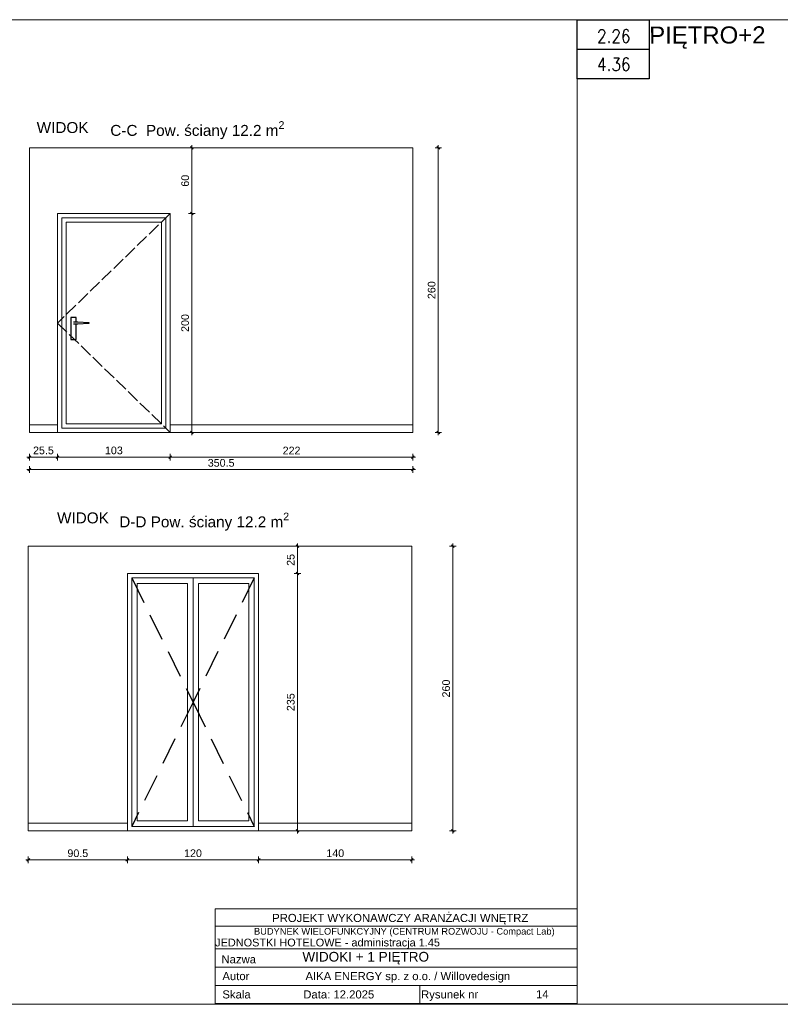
# Model space of a CAD drawing. Header units: millimetres. Extents: x 69081 to 158617, y -37521 to -9534.
# Tile 33 of 256: x 83665 to 84360, y -16424 to -15525. Entities that reach past the tile are written whole.
import ezdxf
from ezdxf.enums import TextEntityAlignment as Align

# ---------------------------------------------------------------- set-up
doc = ezdxf.new("R2010")
doc.units = ezdxf.units.MM
doc.linetypes.add('ACAD_ISO02W100', pattern=[15, 12, -3])
doc.linetypes.add('HIDDEN', pattern=[0.375, 0.25, -0.125])
for name, color, linetype in [('A-DRZ', 7, 'Continuous'), ('A-UKRYTE', 8, 'HIDDEN'), ('ADMINISTRACJA RYSUNKI', 7, 'Continuous'), ('F-BIL', 1, 'Continuous'), ('F-BIL-OP', 3, 'Continuous'), ('F-BIL-TA', 1, 'Continuous')]:
    doc.layers.add(name, color=color, linetype=linetype)
for name, color, linetype, lineweight in [('A_02_VIEW_1', 5, 'Continuous', 9), ('Aika MEBLE wypełnienie', 8, 'Continuous', 0), ('AIKA NUMERACJA ŚCIAN', 30, 'Continuous', 5), ('Aika OPISY', 7, 'Continuous', 20), ('AIKA tabelka ogólna 25', 7, 'Continuous', 20), ('Aika WYMIAROWANIE 25', 7, 'Continuous', 20), ('NUMERACJA MIESZKAŃ', 12, 'Continuous', 0)]:
    doc.layers.add(name, color=color, linetype=linetype, lineweight=lineweight)
doc.layers.add('Aika MEBLE WIDOKOWA', color=4, linetype='Continuous', lineweight=20, transparency=0.3)
doc.styles.add('AM_arial', font='arial.ttf')
doc.styles.add('Annotative', font='arial.ttf')
doc.styles.add('SIMPLEX', font='simplex', dxfattribs={"width": 0.85})
doc.styles.get("Standard").update_dxf_attribs({"font": 'arial.ttf'})
doc.dimstyles.new('Dwudziestka', dxfattribs={"dimtxt": 7, "dimasz": 0.6, "dimexe": 5, "dimexo": 0, "dimgap": 2.5, "dimtad": 1, "dimdec": 3, "dimrnd": 0.5, "dimdsep": 46, "dimtxsty": 'AM_arial', "dimblk": 'znacznik', "dimcen": 0.09, "dimdle": 5, "dimse1": 1, "dimse2": 1, "dimclre": 256, "dimadec": 0, "dimazin": 0, "dimtfac": 0.4, "dimtdec": 3, "dimtix": 1, "dimtofl": 0, "dimtmove": 2, "dimatfit": 3, "dimldrblk": 'NONE', "dimfxl": 1, "dimtfillclr": 256, "dimtolj": 1, "dimlwd": 18, "dimlwe": 15, "dimarcsym": 0})

# ---------------------------------------------------------------- blocks, each defined once
blk = doc.blocks.new('DYBY-BL5')
at = {"layer": 'F-BIL-TA', "color": 1}
blk.add_line((0, 45), (110, 45), dxfattribs=at)
blk.add_lwpolyline([(0, 0), (0, 90), (110, 90), (110, 0)], close=True, dxfattribs=at)
at = {"layer": 'F-BIL-OP', "style": 'SIMPLEX', "width": 0.85}
blk.add_attdef('NR', text='', height=20, dxfattribs=at).set_placement((56, 55), align=Align.CENTER)
at = {"layer": 'F-BIL-OP', "color": 2, "style": 'SIMPLEX', "width": 0.85, "flags": 1}
for tag, p in [('NAZWA', (119, 55)), ('POSADZKA', (119, 12)), ('GRUPA', (119, -27)), ('RODZAJ', (119, -72))]:
    blk.add_attdef(tag, p, '', height=19, dxfattribs=at)
at = {"layer": 'F-BIL-OP', "color": 2, "style": 'SIMPLEX', "width": 0.85}
blk.add_attdef('POW.', text='', height=20, dxfattribs=at).set_placement((56, 12), align=Align.CENTER)
at = {"layer": 'F-BIL-OP', "color": 2, "style": 'SIMPLEX', "width": 0.85, "flags": 1}
blk.add_attdef('POWH.', text='', height=20, dxfattribs=at).set_placement((56, -27), align=Align.CENTER)
blk = doc.blocks.new('OKNO')
at = {"layer": 'A-UKRYTE', "ltscale": 100}
for points in [[(-56, 231), (0, 117.5), (-56, 4)], [(56, 231), (0, 117.5), (56, 4)]]:
    blk.add_lwpolyline(points, dxfattribs=at)
at = {"layer": 'A_02_VIEW_1'}
for points in [[(-60, 235), (60, 235), (60, 0), (-60, 0)], [(-56, 231), (0, 231), (0, 4), (-56, 4)], [(0, 4), (56, 4), (56, 231), (0, 231)]]:
    blk.add_lwpolyline(points, close=True, dxfattribs=at)
at = {"layer": 'A_02_VIEW_1', "color": 4}
for points in [[(-51, 226), (-5, 226), (-5, 9), (-51, 9)], [(5, 9), (51, 9), (51, 226), (5, 226)]]:
    blk.add_lwpolyline(points, close=True, dxfattribs=at)
blk = doc.blocks.new('znacznik')
at = {"color": 0}
for points in [[(-4, 0), (4, 0)], [(0, -5), (0, 5)]]:
    blk.add_lwpolyline(points, dxfattribs=at)
at = {"color": 1}
blk.add_lwpolyline([(-2.1, -2.1), (2.1, 2.1)], dxfattribs=at)
blk = doc.blocks.new('*D2844')
at = {"layer": 'Aika WYMIAROWANIE 25', "color": 0, "transparency": 16777216}
blk.add_line((84060.46, -16006.5), (84060.46, -16265.3), dxfattribs=at)
at = {"layer": 'Defpoints', "color": 0, "transparency": 16777216}
for p in [(84023.06, -16005.9), (84023.06, -16265.9), (84060.46, -16265.9)]:
    blk.add_point(p, dxfattribs=at)
at = {"layer": 'Aika WYMIAROWANIE 25', "color": 0, "linetype": 'ByBlock', "transparency": 16777216, "xscale": 0.6, "yscale": 0.6, "zscale": 0.6}
for p, rotation in [((84060.46, -16005.9), 90), ((84060.46, -16265.9), 270)]:
    blk.add_blockref('znacznik', p, dxfattribs=dict(at, rotation=rotation))
at = {"layer": 'Aika WYMIAROWANIE 25', "color": 0, "transparency": 16777216, "insert": (84054.38, -16135.9), "char_height": 7, "attachment_point": 5, "rotation": 90, "style": 'AM_arial'}
blk.add_mtext('\\A1;260', dxfattribs=at)
blk = doc.blocks.new('_None')
blk = doc.blocks.new('*D2845')
at = {"layer": 'Aika WYMIAROWANIE 25', "color": 0, "transparency": 16777216}
blk.add_line((84022.46, -16292.53), (83883.66, -16292.53), dxfattribs=at)
at = {"layer": 'Defpoints', "color": 0, "transparency": 16777216}
for p in [(83883.06, -16265.9), (84023.06, -16265.9), (83883.06, -16292.53)]:
    blk.add_point(p, dxfattribs=at)
at = {"layer": 'Aika WYMIAROWANIE 25', "color": 0, "linetype": 'ByBlock', "transparency": 16777216, "xscale": 0.6, "yscale": 0.6, "zscale": 0.6, "rotation": 180}
blk.add_blockref('znacznik', (83883.06, -16292.53), dxfattribs=at)
at = {"layer": 'Aika WYMIAROWANIE 25', "color": 0, "linetype": 'ByBlock', "transparency": 16777216, "xscale": 0.6, "yscale": 0.6, "zscale": 0.6}
blk.add_blockref('znacznik', (84023.06, -16292.53), dxfattribs=at)
at = {"layer": 'Aika WYMIAROWANIE 25', "color": 0, "transparency": 16777216, "insert": (83953.06, -16286.45), "char_height": 7, "attachment_point": 5, "style": 'AM_arial'}
blk.add_mtext('\\A1;140', dxfattribs=at)
blk = doc.blocks.new('*D2846')
at = {"layer": 'Aika WYMIAROWANIE 25', "color": 0, "transparency": 16777216}
blk.add_line((83882.46, -16292.53), (83763.66, -16292.53), dxfattribs=at)
at = {"layer": 'Defpoints', "color": 0, "transparency": 16777216}
for p in [(83763.06, -16265.9), (83883.06, -16265.9), (83763.06, -16292.53)]:
    blk.add_point(p, dxfattribs=at)
at = {"layer": 'Aika WYMIAROWANIE 25', "color": 0, "linetype": 'ByBlock', "transparency": 16777216, "xscale": 0.6, "yscale": 0.6, "zscale": 0.6, "rotation": 180}
blk.add_blockref('znacznik', (83763.06, -16292.53), dxfattribs=at)
at = {"layer": 'Aika WYMIAROWANIE 25', "color": 0, "linetype": 'ByBlock', "transparency": 16777216, "xscale": 0.6, "yscale": 0.6, "zscale": 0.6}
blk.add_blockref('znacznik', (83883.06, -16292.53), dxfattribs=at)
at = {"layer": 'Aika WYMIAROWANIE 25', "color": 0, "transparency": 16777216, "insert": (83823.06, -16286.45), "char_height": 7, "attachment_point": 5, "style": 'AM_arial'}
blk.add_mtext('\\A1;120', dxfattribs=at)
blk = doc.blocks.new('*D2847')
at = {"layer": 'Aika WYMIAROWANIE 25', "color": 0, "transparency": 16777216}
blk.add_line((83762.46, -16292.53), (83673.16, -16292.53), dxfattribs=at)
at = {"layer": 'Defpoints', "color": 0, "transparency": 16777216}
for p in [(83672.56, -16265.9), (83763.06, -16265.9), (83672.56, -16292.53)]:
    blk.add_point(p, dxfattribs=at)
at = {"layer": 'Aika WYMIAROWANIE 25', "color": 0, "linetype": 'ByBlock', "transparency": 16777216, "xscale": 0.6, "yscale": 0.6, "zscale": 0.6, "rotation": 180}
blk.add_blockref('znacznik', (83672.56, -16292.53), dxfattribs=at)
at = {"layer": 'Aika WYMIAROWANIE 25', "color": 0, "linetype": 'ByBlock', "transparency": 16777216, "xscale": 0.6, "yscale": 0.6, "zscale": 0.6}
blk.add_blockref('znacznik', (83763.06, -16292.53), dxfattribs=at)
at = {"layer": 'Aika WYMIAROWANIE 25', "color": 0, "transparency": 16777216, "insert": (83717.81, -16286.45), "char_height": 7, "attachment_point": 5, "style": 'AM_arial'}
blk.add_mtext('\\A1;90.5', dxfattribs=at)
blk = doc.blocks.new('*D2848')
at = {"layer": 'Aika WYMIAROWANIE 25', "color": 0, "transparency": 16777216}
blk.add_line((84047.24, -15642.51), (84047.24, -15901.31), dxfattribs=at)
at = {"layer": 'Defpoints', "color": 0, "transparency": 16777216}
for p in [(84024.03, -15641.91), (84024.03, -15901.91), (84047.24, -15901.91)]:
    blk.add_point(p, dxfattribs=at)
at = {"layer": 'Aika WYMIAROWANIE 25', "color": 0, "linetype": 'ByBlock', "transparency": 16777216, "xscale": 0.6, "yscale": 0.6, "zscale": 0.6}
for p, rotation in [((84047.24, -15641.91), 90), ((84047.24, -15901.91), 270)]:
    blk.add_blockref('znacznik', p, dxfattribs=dict(at, rotation=rotation))
at = {"layer": 'Aika WYMIAROWANIE 25', "color": 0, "transparency": 16777216, "insert": (84041.16, -15771.91), "char_height": 7, "attachment_point": 5, "rotation": 90, "style": 'AM_arial'}
blk.add_mtext('\\A1;260', dxfattribs=at)
blk = doc.blocks.new('*D2849')
at = {"layer": 'Aika WYMIAROWANIE 25', "color": 0, "transparency": 16777216}
blk.add_line((83674.13, -15935.83), (84023.43, -15935.83), dxfattribs=at)
at = {"layer": 'Defpoints', "color": 0, "transparency": 16777216}
for p in [(83673.53, -15901.91), (84024.03, -15901.91), (84024.03, -15935.83)]:
    blk.add_point(p, dxfattribs=at)
at = {"layer": 'Aika WYMIAROWANIE 25', "color": 0, "linetype": 'ByBlock', "transparency": 16777216, "xscale": 0.6, "yscale": 0.6, "zscale": 0.6, "rotation": 180}
blk.add_blockref('znacznik', (83673.53, -15935.83), dxfattribs=at)
at = {"layer": 'Aika WYMIAROWANIE 25', "color": 0, "linetype": 'ByBlock', "transparency": 16777216, "xscale": 0.6, "yscale": 0.6, "zscale": 0.6}
blk.add_blockref('znacznik', (84024.03, -15935.83), dxfattribs=at)
at = {"layer": 'Aika WYMIAROWANIE 25', "color": 0, "transparency": 16777216, "insert": (83848.78, -15929.75), "char_height": 7, "attachment_point": 5, "style": 'AM_arial'}
blk.add_mtext('\\A1;350.5', dxfattribs=at)
blk = doc.blocks.new('*D2850')
at = {"layer": 'Aika WYMIAROWANIE 25', "color": 0, "transparency": 16777216}
blk.add_line((83674.13, -15924.45), (83698.63, -15924.45), dxfattribs=at)
at = {"layer": 'Defpoints', "color": 0, "transparency": 16777216}
for p in [(83673.53, -15901.91), (83699.23, -15901.91), (83699.23, -15924.45)]:
    blk.add_point(p, dxfattribs=at)
at = {"layer": 'Aika WYMIAROWANIE 25', "color": 0, "linetype": 'ByBlock', "transparency": 16777216, "xscale": 0.6, "yscale": 0.6, "zscale": 0.6, "rotation": 180}
blk.add_blockref('znacznik', (83673.53, -15924.45), dxfattribs=at)
at = {"layer": 'Aika WYMIAROWANIE 25', "color": 0, "linetype": 'ByBlock', "transparency": 16777216, "xscale": 0.6, "yscale": 0.6, "zscale": 0.6}
blk.add_blockref('znacznik', (83699.23, -15924.45), dxfattribs=at)
at = {"layer": 'Aika WYMIAROWANIE 25', "color": 0, "transparency": 16777216, "insert": (83686.38, -15918.38), "char_height": 7, "attachment_point": 5, "style": 'AM_arial'}
blk.add_mtext('\\A1;25.5', dxfattribs=at)
blk = doc.blocks.new('*D2851')
at = {"layer": 'Aika WYMIAROWANIE 25', "color": 0, "transparency": 16777216}
blk.add_line((83699.83, -15924.45), (83801.63, -15924.45), dxfattribs=at)
at = {"layer": 'Defpoints', "color": 0, "transparency": 16777216}
for p in [(83699.23, -15901.91), (83802.23, -15901.91), (83802.23, -15924.45)]:
    blk.add_point(p, dxfattribs=at)
at = {"layer": 'Aika WYMIAROWANIE 25', "color": 0, "linetype": 'ByBlock', "transparency": 16777216, "xscale": 0.6, "yscale": 0.6, "zscale": 0.6, "rotation": 180}
blk.add_blockref('znacznik', (83699.23, -15924.45), dxfattribs=at)
at = {"layer": 'Aika WYMIAROWANIE 25', "color": 0, "linetype": 'ByBlock', "transparency": 16777216, "xscale": 0.6, "yscale": 0.6, "zscale": 0.6}
blk.add_blockref('znacznik', (83802.23, -15924.45), dxfattribs=at)
at = {"layer": 'Aika WYMIAROWANIE 25', "color": 0, "transparency": 16777216, "insert": (83750.73, -15918.37), "char_height": 7, "attachment_point": 5, "style": 'AM_arial'}
blk.add_mtext('\\A1;103', dxfattribs=at)
blk = doc.blocks.new('*D2852')
at = {"layer": 'Aika WYMIAROWANIE 25', "color": 0, "transparency": 16777216}
blk.add_line((83802.83, -15924.45), (84023.43, -15924.45), dxfattribs=at)
at = {"layer": 'Defpoints', "color": 0, "transparency": 16777216}
for p in [(83802.23, -15901.91), (84024.03, -15901.91), (84024.03, -15924.45)]:
    blk.add_point(p, dxfattribs=at)
at = {"layer": 'Aika WYMIAROWANIE 25', "color": 0, "linetype": 'ByBlock', "transparency": 16777216, "xscale": 0.6, "yscale": 0.6, "zscale": 0.6, "rotation": 180}
blk.add_blockref('znacznik', (83802.23, -15924.45), dxfattribs=at)
at = {"layer": 'Aika WYMIAROWANIE 25', "color": 0, "linetype": 'ByBlock', "transparency": 16777216, "xscale": 0.6, "yscale": 0.6, "zscale": 0.6}
blk.add_blockref('znacznik', (84024.03, -15924.45), dxfattribs=at)
at = {"layer": 'Aika WYMIAROWANIE 25', "color": 0, "transparency": 16777216, "insert": (83913.13, -15918.44), "char_height": 7, "attachment_point": 5, "style": 'AM_arial'}
blk.add_mtext('\\A1;222', dxfattribs=at)
blk = doc.blocks.new('*D2853')
at = {"layer": 'Aika WYMIAROWANIE 25', "color": 0, "transparency": 16777216}
blk.add_line((83918.48, -16030.3), (83918.48, -16006.5), dxfattribs=at)
at = {"layer": 'Defpoints', "color": 0, "transparency": 16777216}
for p in [(83883.06, -16005.9), (83918.48, -16005.9), (83883.06, -16030.9)]:
    blk.add_point(p, dxfattribs=at)
at = {"layer": 'Aika WYMIAROWANIE 25', "color": 0, "linetype": 'ByBlock', "transparency": 16777216, "xscale": 0.6, "yscale": 0.6, "zscale": 0.6}
for p, rotation in [((83918.48, -16005.9), 90), ((83918.48, -16030.9), 270)]:
    blk.add_blockref('znacznik', p, dxfattribs=dict(at, rotation=rotation))
at = {"layer": 'Aika WYMIAROWANIE 25', "color": 0, "transparency": 16777216, "insert": (83912.4, -16018.4), "char_height": 7, "attachment_point": 5, "rotation": 90, "style": 'AM_arial'}
blk.add_mtext('\\A1;25', dxfattribs=at)
blk = doc.blocks.new('*D2854')
at = {"layer": 'Aika WYMIAROWANIE 25', "color": 0, "transparency": 16777216}
blk.add_line((83918.48, -16031.5), (83918.48, -16265.3), dxfattribs=at)
at = {"layer": 'Defpoints', "color": 0, "transparency": 16777216}
for p in [(83883.06, -16030.9), (83883.06, -16265.9), (83918.48, -16265.9)]:
    blk.add_point(p, dxfattribs=at)
at = {"layer": 'Aika WYMIAROWANIE 25', "color": 0, "linetype": 'ByBlock', "transparency": 16777216, "xscale": 0.6, "yscale": 0.6, "zscale": 0.6}
for p, rotation in [((83918.48, -16030.9), 90), ((83918.48, -16265.9), 270)]:
    blk.add_blockref('znacznik', p, dxfattribs=dict(at, rotation=rotation))
at = {"layer": 'Aika WYMIAROWANIE 25', "color": 0, "transparency": 16777216, "insert": (83912.4, -16148.4), "char_height": 7, "attachment_point": 5, "rotation": 90, "style": 'AM_arial'}
blk.add_mtext('\\A1;235', dxfattribs=at)
blk = doc.blocks.new('*D2855')
at = {"layer": 'Aika WYMIAROWANIE 25', "color": 0, "transparency": 16777216}
blk.add_line((83821.99, -15702.51), (83821.99, -15901.31), dxfattribs=at)
at = {"layer": 'Defpoints', "color": 0, "transparency": 16777216}
for p in [(83802.23, -15701.91), (83802.23, -15901.91), (83821.99, -15901.91)]:
    blk.add_point(p, dxfattribs=at)
at = {"layer": 'Aika WYMIAROWANIE 25', "color": 0, "linetype": 'ByBlock', "transparency": 16777216, "xscale": 0.6, "yscale": 0.6, "zscale": 0.6}
for p, rotation in [((83821.99, -15701.91), 90), ((83821.99, -15901.91), 270)]:
    blk.add_blockref('znacznik', p, dxfattribs=dict(at, rotation=rotation))
at = {"layer": 'Aika WYMIAROWANIE 25', "color": 0, "transparency": 16777216, "insert": (83815.91, -15801.91), "char_height": 7, "attachment_point": 5, "rotation": 90, "style": 'AM_arial'}
blk.add_mtext('\\A1;200', dxfattribs=at)
blk = doc.blocks.new('*D2856')
at = {"layer": 'Aika WYMIAROWANIE 25', "color": 0, "transparency": 16777216}
blk.add_line((83821.99, -15701.31), (83821.99, -15642.51), dxfattribs=at)
at = {"layer": 'Defpoints', "color": 0, "transparency": 16777216}
for p in [(83802.23, -15641.91), (83821.99, -15641.91), (83802.23, -15701.91)]:
    blk.add_point(p, dxfattribs=at)
at = {"layer": 'Aika WYMIAROWANIE 25', "color": 0, "linetype": 'ByBlock', "transparency": 16777216, "xscale": 0.6, "yscale": 0.6, "zscale": 0.6}
for p, rotation in [((83821.99, -15641.91), 90), ((83821.99, -15701.91), 270)]:
    blk.add_blockref('znacznik', p, dxfattribs=dict(at, rotation=rotation))
at = {"layer": 'Aika WYMIAROWANIE 25', "color": 0, "transparency": 16777216, "insert": (83815.91, -15671.91), "char_height": 7, "attachment_point": 5, "rotation": 90, "style": 'AM_arial'}
blk.add_mtext('\\A1;60', dxfattribs=at)
blk = doc.blocks.new('Aika tabelka 25')
at = {"layer": 'AIKA tabelka ogólna 25', "transparency": 33554610}
for p, q in [((-330.67, 86.57), (0, 86.57)), ((-330.67, 86.57), (-330.67, 0)), ((0, 86.57), (0, 0)), ((-330.67, 50.22), (0, 50.22)), ((-330.67, 50.22), (0, 50.22)), ((-330.67, 33.48), (0, 33.48)), ((-330.67, 33.48), (0, 33.48)), ((-330.67, 16.74), (0, 16.74)), ((-330.67, 16.74), (0, 16.74)), ((-143.56, 16.74), (-143.56, 0)), ((-330.67, 0.11), (0, 0.11)), ((-330.67, 0.11), (0, 0.11))]:
    blk.add_line(p, q, dxfattribs=at)
at = {"layer": 'AIKA tabelka ogólna 25', "linetype": 'ByBlock', "transparency": 33554610}
blk.add_line((-330.49, 70.91), (0.18, 70.91), dxfattribs=at)
for s, height, p in [('PROJEKT WYKONAWCZY ARANŻACJI WNĘTRZ', 7.392, (-161.54, 82.03)), ('BUDYNEK WIELOFUNKCYJNY (CENTRUM ROZWOJU - Compact Lab) ', 6.0609, (-156.64, 69.17))]:
    blk.add_text(s, height=height, dxfattribs=at).set_placement(p, align=Align.TOP_CENTER)
for s, p in [('Nazwa ', (-324.9, 36.85)), ('Autor', (-324.03, 21.52)), ('AIKA ENERGY sp. z o.o. / Willovedesign', (-248.11, 21.52)), ('Skala ', (-324.03, 4.78)), (' Data: 12.2025', (-253.02, 4.78)), (' Rysunek nr ', (-145.39, 4.78))]:
    blk.add_text(s, height=7.392, dxfattribs=at).set_placement(p)

msp = doc.modelspace()

# ---------------------------------------------------------------- linework, layer by layer
at = {"layer": 'A-DRZ', "color": 251, "true_color": 0x636466}
for points in [[(83716.2687, -15800.912), (83716.2687, -15796.912), (83711.2687, -15796.912), (83711.2687, -15816.912), (83716.2687, -15816.912), (83716.2687, -15802.912)], [(83713.7687, -15800.912), (83717.7687, -15800.912), (83727.7687, -15801.312), (83727.7687, -15802.512), (83717.7687, -15802.912), (83713.7687, -15802.912)]]:
    msp.add_lwpolyline(points, dxfattribs=at)
at = {"layer": 'ADMINISTRACJA RYSUNKI', "color": 7, "lineweight": 5}
for points in [[(82907.3152, -16337.885), (82907.3152, -16424.4542), (84173.9774, -16424.4542), (84173.9774, -15524.8792), (82907.3152, -15524.8792)], [(83673.5344, -15901.912), (84024.0344, -15901.912), (84024.0344, -15641.912), (83673.5344, -15641.912), (83673.5344, -15901.912)], [(83672.5645, -16265.8952), (84023.0645, -16265.8952), (84023.0645, -16005.8952), (83672.5645, -16005.8952), (83672.5645, -16265.8952)]]:
    msp.add_lwpolyline(points, dxfattribs=at)
at = {"layer": 'ADMINISTRACJA RYSUNKI', "color": 1, "lineweight": 5}
msp.add_lwpolyline([(84173.9774, -15524.8792), (82907.3152, -15524.8792), (82907.3152, -16424.4542), (84173.9774, -16424.4542)], close=True, dxfattribs=at)
at = {"layer": 'ADMINISTRACJA RYSUNKI', "color": 7, "lineweight": 5}
msp.add_lwpolyline([(84173.9774, -15524.7657), (84873.2556, -15524.7657), (84873.2556, -16424.3406), (84173.9774, -16424.3406)], close=True, dxfattribs=at)
at = {"layer": 'ADMINISTRACJA RYSUNKI', "color": 251, "lineweight": 5, "true_color": 0x636466}
msp.add_lwpolyline([(83699.2264, -15901.912), (83699.2264, -15701.912), (83802.2264, -15701.912), (83802.2264, -15901.912), (83699.2264, -15901.912)], dxfattribs=at)
at = {"layer": 'ADMINISTRACJA RYSUNKI', "color": 251, "linetype": 'ACAD_ISO02W100', "lineweight": 5, "true_color": 0x636466}
msp.add_lwpolyline([(83802.2264, -15701.912), (83699.2264, -15801.912), (83802.2264, -15901.912)], dxfattribs=at)
at = {"layer": 'ADMINISTRACJA RYSUNKI', "color": 251, "lineweight": 5, "true_color": 0x636466}
for points in [[(83703.2264, -15897.912), (83703.2264, -15705.912), (83798.2264, -15705.912), (83798.2264, -15897.912)], [(83707.2264, -15893.912), (83707.2264, -15709.912), (83794.2264, -15709.912), (83794.2264, -15893.912)]]:
    msp.add_lwpolyline(points, close=True, dxfattribs=at)
at = {"layer": 'Aika MEBLE wypełnienie'}
for points in [[(83673.5344, -15894.912), (83699.2264, -15894.912)], [(83802.2264, -15894.912), (84024.0344, -15894.912)], [(83672.5645, -16258.8952), (83763.0645, -16258.8952)], [(83883.0645, -16258.8952), (84023.0645, -16258.8952)]]:
    msp.add_lwpolyline(points, dxfattribs=at)

# ---------------------------------------------------------------- block references
at = {"transparency": 33554610}
msp.add_blockref('Aika tabelka 25', (84173.9774, -16423.8863), dxfattribs=at)
at = {"layer": 'Aika MEBLE WIDOKOWA', "ltscale": 10}
msp.add_blockref('OKNO', (83823.0645, -16265.8952), dxfattribs=at)
at = {"layer": 'F-BIL', "xscale": 0.6, "yscale": 0.6, "zscale": 0.6}
msp.add_blockref('DYBY-BL5', (84173.9774, -15578.7657), dxfattribs=at).add_auto_attribs({'NR': '2.26', 'POW.': '4.36'})

# ---------------------------------------------------------------- texts
at = {"layer": 'AIKA NUMERACJA ŚCIAN', "transparency": 33554687, "char_height": 10, "width": 133.251804, "attachment_point": 1, "style": 'Annotative'}
for insert in [(83680.2172, -15618.3006), (83698.8165, -15974.9986)]:
    msp.add_mtext('WIDOK ', dxfattribs=dict(at, insert=insert))
at = {"layer": 'AIKA NUMERACJA ŚCIAN', "transparency": 33554687, "char_height": 10, "attachment_point": 1, "style": 'Annotative'}
for s, insert in [('\\A1;C-C  Pow. ściany 12.2 m{\\H0.7x;\\S2^ ;}', (83747.4802, -15617.5262)), ('\\A1;D-D Pow. ściany 12.2 m{\\H0.7x;\\S2^ ;}', (83755.6798, -15975.2054))]:
    msp.add_mtext_dynamic_manual_height_columns(s, width=358.759768, gutter_width=8.4365, heights=[0], dxfattribs=dict(at, insert=insert))
at = {"layer": 'Aika OPISY', "color": 5, "transparency": 33554610, "style": 'Annotative'}
for s, height, p in [('JEDNOSTKI HOTELOWE - administracja 1.45 ', 7.133156, (83843.3057, -16371.5659)), ('WIDOKI + 1 PIĘTRO', 8.849063, (83923.014, -16385.4))]:
    msp.add_text(s, height=height, dxfattribs=at).set_placement(p)
at = {"layer": 'AIKA tabelka ogólna 25', "linetype": 'ByBlock', "transparency": 33554610}
msp.add_text('14', height=7.392, dxfattribs=at).set_placement((84136.4952, -16418.9735))
at = {"layer": 'NUMERACJA MIESZKAŃ', "color": 1, "lineweight": 18, "insert": (84239.9394, -15531.0275), "char_height": 15.64478, "attachment_point": 1, "rotation": 0.1061949}
msp.add_mtext('PIĘTRO+2', dxfattribs=at)

# ---------------------------------------------------------------- dimensions: what is measured, and where the dimension line sits
at = {"layer": 'Aika WYMIAROWANIE 25'}
for base, p1, p2, picture, middle in [((83821.9851, -15641.912), (83802.2264, -15701.912), (83802.2264, -15641.912), '*D2856', (83815.9111, -15671.912)), ((84047.2364, -15901.912), (84024.0344, -15641.912), (84024.0344, -15901.912), '*D2848', (84041.1624, -15771.912)), ((83821.9851, -15901.912), (83802.2264, -15701.912), (83802.2264, -15901.912), '*D2855', (83815.9111, -15801.912)), ((83918.4761, -16005.8952), (83883.0645, -16030.8952), (83883.0645, -16005.8952), '*D2853', (83912.4021, -16018.3952)), ((84060.4555, -16265.8952), (84023.0645, -16005.8952), (84023.0645, -16265.8952), '*D2844', (84054.3815, -16135.8952)), ((83918.4761, -16265.8952), (83883.0645, -16030.8952), (83883.0645, -16265.8952), '*D2854', (83912.3997, -16148.3952))]:
    dim = msp.add_linear_dim(base=base, p1=p1, p2=p2, angle=90, dimstyle='Dwudziestka', override={"dimlwd": 65535}, dxfattribs=at)
    dim.commit()
    dim.dimension.update_dxf_attribs({"geometry": picture, "text_midpoint": middle})
for base, p1, p2, picture, middle in [((84024.0344, -15935.8302), (83673.5344, -15901.912), (84024.0344, -15901.912), '*D2849', (83848.7844, -15929.7538)), ((83699.2264, -15924.4501), (83673.5344, -15901.912), (83699.2264, -15901.912), '*D2850', (83686.3804, -15918.376)), ((83802.2264, -15924.4501), (83699.2264, -15901.912), (83802.2264, -15901.912), '*D2851', (83750.7264, -15918.3737)), ((84024.0344, -15924.4501), (83802.2264, -15901.912), (84024.0344, -15901.912), '*D2852', (83913.1304, -15918.4357)), ((83672.5645, -16292.5265), (83763.0645, -16265.8952), (83672.5645, -16265.8952), '*D2847', (83717.8145, -16286.4524)), ((83763.0645, -16292.5265), (83883.0645, -16265.8952), (83763.0645, -16265.8952), '*D2846', (83823.0645, -16286.4524)), ((83883.0645, -16292.5265), (84023.0645, -16265.8952), (83883.0645, -16265.8952), '*D2845', (83953.0645, -16286.4524))]:
    dim = msp.add_linear_dim(base=base, p1=p1, p2=p2, dimstyle='Dwudziestka', override={"dimlwd": 65535}, dxfattribs=at)
    dim.commit()
    dim.dimension.update_dxf_attribs({"geometry": picture, "text_midpoint": middle})

doc.saveas('drawing.dxf')
